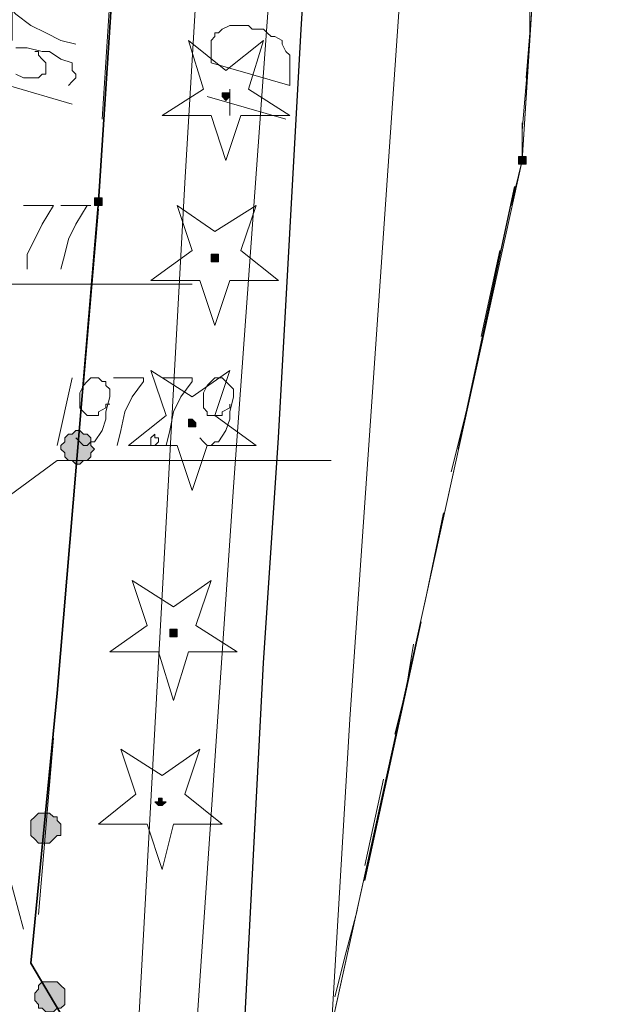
# Model space of a CAD drawing. Header units: metres. Extents: x 7431553 to 7432401, y 5544342 to 5544539.
# Tile 29 of 180: x 7432092.52 to 7432099.23, y 5544420.24 to 5544431.35. Entities that reach past the tile are written whole.
import ezdxf

# ---------------------------------------------------------------- set-up
doc = ezdxf.new("R2010")
doc.units = ezdxf.units.M
doc.header["$MEASUREMENT"] = 0
doc.layers.add('BG-PR90-PB-PZT-PZT01_2026_04_14$0$MAPA DCP', color=7, linetype='Continuous', lineweight=0)
doc.layers.add('PRIMETECH_XREF', color=7, linetype='Continuous', lineweight=5)
doc.layers.add('BG-PR90-PB-PZT-PZT01_2026_04_14$0$Z_szraf drogi', color=251, linetype='Continuous')

# ---------------------------------------------------------------- blocks, each defined once
blk = doc.blocks.new('BG-PR90-PB-PZT-PZT01_2026_04_14$0$Naddrwiną2025_v2klauzulap')
at = {"layer": 'BG-PR90-PB-PZT-PZT01_2026_04_14$0$MAPA DCP', "linetype": 'Continuous', "lineweight": 0, "transparency": 33554559}
for points in [[(7431732.618, 5544512.404), (7431732.618, 5544512.404), (7431732.618, 5544512.447), (7431732.576, 5544512.447), (7431732.576, 5544512.447), (7431732.576, 5544512.447), (7431732.576, 5544512.447), (7431732.533, 5544512.447), (7431732.533, 5544512.447), (7431732.533, 5544512.404), (7431732.533, 5544512.404), (7431732.533, 5544512.404), (7431732.533, 5544512.362), (7431732.533, 5544512.362), (7431732.576, 5544512.362), (7431732.576, 5544512.362), (7431732.576, 5544512.362), (7431732.576, 5544512.362), (7431732.618, 5544512.362)], [(7431733.041, 5544507.578), (7431733.041, 5544507.578), (7431733.084, 5544507.578), (7431733.084, 5544507.578), (7431733.084, 5544507.578), (7431733.084, 5544507.621), (7431733.084, 5544507.621), (7431733.084, 5544507.621), (7431733.084, 5544507.621), (7431733.084, 5544507.663), (7431733.084, 5544507.663), (7431733.041, 5544507.663), (7431733.041, 5544507.663), (7431733.041, 5544507.663), (7431733.041, 5544507.663), (7431732.999, 5544507.663), (7431732.999, 5544507.621), (7431732.999, 5544507.621), (7431732.999, 5544507.621), (7431732.999, 5544507.621), (7431732.999, 5544507.578), (7431732.999, 5544507.578)], [(7431735.624, 5544507.409), (7431735.624, 5544507.367), (7431735.666, 5544507.324), (7431735.666, 5544507.282), (7431735.708, 5544507.24), (7431735.751, 5544507.24), (7431735.793, 5544507.197), (7431735.835, 5544507.197), (7431735.878, 5544507.24), (7431735.92, 5544507.24), (7431735.962, 5544507.282), (7431735.962, 5544507.324), (7431736.005, 5544507.367), (7431736.005, 5544507.409), (7431735.962, 5544507.451), (7431735.962, 5544507.494), (7431735.92, 5544507.536), (7431735.878, 5544507.536), (7431735.835, 5544507.578), (7431735.793, 5544507.536), (7431735.751, 5544507.536), (7431735.708, 5544507.536), (7431735.666, 5544507.494), (7431735.666, 5544507.451), (7431735.666, 5544507.451)], [(7431741.847, 5544506.986), (7431741.889, 5544506.943), (7431741.931, 5544506.943), (7431741.974, 5544506.901), (7431742.016, 5544506.901), (7431742.058, 5544506.901), (7431742.101, 5544506.943), (7431742.143, 5544506.943), (7431742.143, 5544506.986), (7431742.185, 5544507.028), (7431742.185, 5544507.07), (7431742.185, 5544507.113), (7431742.143, 5544507.155), (7431742.143, 5544507.197), (7431742.101, 5544507.24), (7431742.058, 5544507.24), (7431742.016, 5544507.24), (7431741.974, 5544507.24), (7431741.931, 5544507.24), (7431741.889, 5544507.197), (7431741.847, 5544507.155), (7431741.847, 5544507.113), (7431741.847, 5544507.07), (7431741.847, 5544507.028), (7431741.847, 5544507.028)], [(7431739.942, 5544507.028), (7431739.942, 5544506.943), (7431739.984, 5544506.901), (7431740.026, 5544506.859), (7431740.069, 5544506.859), (7431740.111, 5544506.859), (7431740.153, 5544506.859), (7431740.196, 5544506.859), (7431740.238, 5544506.901), (7431740.238, 5544506.901), (7431740.28, 5544506.943), (7431740.28, 5544506.986), (7431740.28, 5544507.028), (7431740.28, 5544507.07), (7431740.238, 5544507.113), (7431740.196, 5544507.155), (7431740.196, 5544507.197), (7431740.111, 5544507.197), (7431740.069, 5544507.197), (7431740.026, 5544507.155), (7431739.984, 5544507.155), (7431739.984, 5544507.113), (7431739.942, 5544507.07), (7431739.942, 5544507.07)]]:
    blk.add_hatch(color=256, dxfattribs=at).paths.add_polyline_path(points)
at = {"layer": 'BG-PR90-PB-PZT-PZT01_2026_04_14$0$MAPA DCP', "linetype": 'Continuous', "lineweight": 0, "true_color": 0x009a00, "transparency": 33554559}
for points in [[(7431731.898, 5544509.06), (7431731.898, 5544509.06), (7431731.856, 5544509.102), (7431731.856, 5544509.102), (7431731.856, 5544509.102), (7431731.856, 5544509.102), (7431731.814, 5544509.102), (7431731.814, 5544509.102), (7431731.814, 5544509.102), (7431731.814, 5544509.06), (7431731.814, 5544509.06), (7431731.814, 5544509.06), (7431731.814, 5544509.018), (7431731.814, 5544509.018), (7431731.814, 5544509.018), (7431731.856, 5544509.018), (7431731.856, 5544509.018), (7431731.856, 5544509.018), (7431731.856, 5544509.018)], [(7431733.719, 5544508.933), (7431733.719, 5544508.933), (7431733.719, 5544508.975), (7431733.676, 5544508.975), (7431733.676, 5544508.975), (7431733.676, 5544508.975), (7431733.634, 5544508.975), (7431733.634, 5544508.975), (7431733.634, 5544508.933), (7431733.634, 5544508.933), (7431733.634, 5544508.933), (7431733.634, 5544508.933), (7431733.634, 5544508.891), (7431733.676, 5544508.891), (7431733.676, 5544508.891), (7431733.676, 5544508.891), (7431733.719, 5544508.891)], [(7431735.581, 5544508.679), (7431735.581, 5544508.679), (7431735.581, 5544508.679), (7431735.581, 5544508.721), (7431735.539, 5544508.721), (7431735.539, 5544508.721), (7431735.539, 5544508.721), (7431735.497, 5544508.679), (7431735.497, 5544508.679), (7431735.497, 5544508.679), (7431735.497, 5544508.637), (7431735.497, 5544508.637), (7431735.539, 5544508.637), (7431735.539, 5544508.637), (7431735.539, 5544508.637), (7431735.581, 5544508.637), (7431735.581, 5544508.637), (7431735.581, 5544508.637), (7431735.581, 5544508.637), (7431735.581, 5544508.637)], [(7431737.952, 5544508.467), (7431737.952, 5544508.467), (7431737.952, 5544508.467), (7431737.952, 5544508.51), (7431737.91, 5544508.51), (7431737.91, 5544508.51), (7431737.91, 5544508.51), (7431737.867, 5544508.51), (7431737.867, 5544508.467), (7431737.867, 5544508.467), (7431737.867, 5544508.467), (7431737.867, 5544508.425), (7431737.867, 5544508.425), (7431737.867, 5544508.425), (7431737.91, 5544508.425), (7431737.91, 5544508.425), (7431737.91, 5544508.425), (7431737.952, 5544508.425), (7431737.952, 5544508.425), (7431737.952, 5544508.425), (7431737.952, 5544508.425)], [(7431739.857, 5544508.34), (7431739.857, 5544508.34), (7431739.857, 5544508.34), (7431739.857, 5544508.34), (7431739.815, 5544508.383), (7431739.815, 5544508.383), (7431739.815, 5544508.383), (7431739.815, 5544508.34), (7431739.772, 5544508.34), (7431739.772, 5544508.34), (7431739.772, 5544508.34), (7431739.772, 5544508.298), (7431739.772, 5544508.298), (7431739.815, 5544508.298), (7431739.815, 5544508.256), (7431739.815, 5544508.256), (7431739.815, 5544508.256), (7431739.857, 5544508.298), (7431739.857, 5544508.298), (7431739.857, 5544508.298), (7431739.857, 5544508.298)]]:
    blk.add_hatch(color=94, dxfattribs=at).paths.add_polyline_path(points)
at = {"layer": 'BG-PR90-PB-PZT-PZT01_2026_04_14$0$MAPA DCP', "linetype": 'Continuous', "lineweight": 18, "transparency": 33554687}
for points in [[(7431770.083, 5544504.869), (7431766.188, 5544504.996), (7431732.576, 5544512.404), (7431709.8, 5544513.844), (7431713.187, 5544561.426), (7431714.161, 5544575.396), (7431721.188, 5544574.846), (7431726.818, 5544654.094), (7431726.988, 5544656.761), (7431734.057, 5544656.295), (7431734.65, 5544665.312), (7431734.904, 5544669.292), (7431748.747, 5544668.276), (7431734.904, 5544669.292), (7431735.454, 5544677.504)], [(7431770.083, 5544474.643), (7431683.046, 5544480.527), (7431684.527, 5544515.452), (7431709.8, 5544513.844), (7431732.576, 5544512.404), (7431766.188, 5544504.996), (7431770.083, 5544504.869)], [(7431730.12, 5544507.79), (7431732.11, 5544507.663)], [(7431733.126, 5544507.621), (7431735.116, 5544507.451)], [(7431736.089, 5544507.367), (7431738.079, 5544507.197)], [(7431739.095, 5544507.113), (7431741.085, 5544506.943)], [(7431741.254, 5544506.774), (7431740.619, 5544506.605), (7431739.73, 5544505.589)]]:
    blk.add_lwpolyline(points, dxfattribs=at)
at = {"layer": 'BG-PR90-PB-PZT-PZT01_2026_04_14$0$MAPA DCP', "linetype": 'Continuous', "lineweight": 35, "transparency": 33554687}
blk.add_lwpolyline([(7431720.511, 5544560.283), (7431719.537, 5544549.319), (7431718.267, 5544529.888), (7431717.759, 5544519.178), (7431717.293, 5544514.225), (7431716.785, 5544508.679), (7431733.041, 5544507.621), (7431738.587, 5544507.155), (7431741.635, 5544506.859), (7431742.355, 5544507.282)], dxfattribs=at)
at = {"layer": 'BG-PR90-PB-PZT-PZT01_2026_04_14$0$MAPA DCP', "color": 1, "linetype": 'Continuous', "lineweight": 18, "transparency": 33554687}
blk.add_lwpolyline([(7431718.098, 5544545.636), (7431716.616, 5544516.087), (7431718.352, 5544515.706), (7431718.14, 5544511.896), (7431738.883, 5544510.457), (7431769.448, 5544508.637), (7431770.083, 5544508.594)], dxfattribs=at)
at = {"layer": 'BG-PR90-PB-PZT-PZT01_2026_04_14$0$MAPA DCP', "linetype": 'Continuous', "lineweight": 25, "transparency": 33554687}
for points in [[(7431742.99, 5544507.24), (7431743.159, 5544509.229), (7431738.248, 5544509.483), (7431735.708, 5544509.653), (7431731.094, 5544509.907), (7431727.115, 5544510.161), (7431722.712, 5544510.415), (7431719.198, 5544510.626), (7431719.918, 5544519.305), (7431720.299, 5544523.961), (7431727.919, 5544523.538), (7431735.37, 5544523.03), (7431743.54, 5544522.48), (7431743.709, 5544524.808), (7431742.482, 5544526.374), (7431741.296, 5544527.433), (7431739.603, 5544528.533), (7431738.418, 5544529.126), (7431736.343, 5544529.719), (7431734.015, 5544530.777), (7431733.549, 5544531.708)], [(7431735.835, 5544511.685), (7431732.872, 5544512.32)], [(7431740.704, 5544510.626), (7431737.783, 5544511.261)]]:
    blk.add_lwpolyline(points, dxfattribs=at)
at = {"layer": 'BG-PR90-PB-PZT-PZT01_2026_04_14$0$MAPA DCP', "color": 30, "linetype": 'Continuous', "lineweight": 18, "true_color": 0xff6500, "transparency": 33554687}
for points in [[(7431764.072, 5544531.454), (7431762.505, 5544523.75), (7431761.235, 5544517.484), (7431758.695, 5544514.479), (7431753.7, 5544508.383), (7431753.277, 5544507.79), (7431752.896, 5544507.959), (7431744.979, 5544508.552), (7431736.259, 5544509.145), (7431726.903, 5544509.822), (7431724.871, 5544509.949), (7431724.448, 5544509.949), (7431721.908, 5544512.108), (7431721.315, 5544512.531), (7431720.765, 5544512.701), (7431719.749, 5544513.039), (7431718.182, 5544513.463), (7431717.759, 5544513.59), (7431716.912, 5544513.886), (7431716.616, 5544514.013), (7431715.473, 5544514.055), (7431710.181, 5544514.309), (7431708.107, 5544514.436), (7431701.799, 5544514.733)], [(7431732.11, 5544509.737), (7431731.856, 5544508.848)], [(7431732.068, 5544509.102), (7431731.771, 5544509.102)]]:
    blk.add_lwpolyline(points, dxfattribs=at)
at = {"layer": 'BG-PR90-PB-PZT-PZT01_2026_04_14$0$MAPA DCP', "color": 54, "linetype": 'Continuous', "lineweight": 18, "true_color": 0x9a9a00, "transparency": 33554687}
blk.add_lwpolyline([(7431635.378, 5544521.633), (7431636.733, 5544521.548), (7431639.993, 5544521.21), (7431662.345, 5544520.321), (7431670.473, 5544512.32), (7431732.83, 5544508.594), (7431751.372, 5544507.578), (7431751.456, 5544504.573), (7431767.712, 5544503.218), (7431770.083, 5544503.049)], dxfattribs=at)
at = {"layer": 'BG-PR90-PB-PZT-PZT01_2026_04_14$0$MAPA DCP', "color": 94, "linetype": 'Continuous', "lineweight": 18, "true_color": 0x009a00, "transparency": 33554687}
for points in [[(7431730.628, 5544512.489), (7431731.136, 5544512.489), (7431731.644, 5544512.447)], [(7431732.152, 5544512.404), (7431732.576, 5544512.404), (7431733.084, 5544512.277)], [(7431733.592, 5544512.15), (7431734.565, 5544511.939)], [(7431735.073, 5544511.854), (7431735.581, 5544511.727), (7431736.089, 5544511.6)], [(7431736.555, 5544511.515), (7431737.571, 5544511.304)], [(7431738.037, 5544511.177), (7431738.545, 5544511.092), (7431739.053, 5544510.965)], [(7431739.561, 5544510.838), (7431740.534, 5544510.626)], [(7431741.042, 5544510.542), (7431741.508, 5544510.415), (7431742.016, 5544510.288)]]:
    blk.add_lwpolyline(points, dxfattribs=at)
at = {"layer": 'BG-PR90-PB-PZT-PZT01_2026_04_14$0$MAPA DCP', "color": 4, "linetype": 'Continuous', "lineweight": 18, "transparency": 33554687}
for points in [[(7431731.221, 5544512.489), (7431732.237, 5544512.404)], [(7431732.576, 5544512.404), (7431733.084, 5544512.277)], [(7431733.592, 5544512.15), (7431734.565, 5544511.939)], [(7431735.073, 5544511.854), (7431735.581, 5544511.727), (7431736.089, 5544511.6)], [(7431736.555, 5544511.515), (7431737.571, 5544511.304)], [(7431738.037, 5544511.177), (7431738.545, 5544511.092), (7431739.053, 5544510.965)], [(7431739.561, 5544510.838), (7431740.534, 5544510.626)], [(7431741.042, 5544510.542), (7431741.508, 5544510.415), (7431742.016, 5544510.288)]]:
    blk.add_lwpolyline(points, dxfattribs=at)
at = {"layer": 'BG-PR90-PB-PZT-PZT01_2026_04_14$0$MAPA DCP', "linetype": 'Continuous', "lineweight": 0, "transparency": 33554687}
for points in [[(7431732.618, 5544512.404), (7431732.618, 5544512.404), (7431732.618, 5544512.447), (7431732.576, 5544512.447), (7431732.576, 5544512.447), (7431732.576, 5544512.447), (7431732.576, 5544512.447), (7431732.533, 5544512.447), (7431732.533, 5544512.447), (7431732.533, 5544512.404), (7431732.533, 5544512.404), (7431732.533, 5544512.404), (7431732.533, 5544512.362), (7431732.533, 5544512.362), (7431732.576, 5544512.362), (7431732.576, 5544512.362), (7431732.576, 5544512.362), (7431732.576, 5544512.362), (7431732.618, 5544512.362)], [(7431733.041, 5544507.578), (7431733.041, 5544507.578), (7431733.084, 5544507.578), (7431733.084, 5544507.578), (7431733.084, 5544507.578), (7431733.084, 5544507.621), (7431733.084, 5544507.621), (7431733.084, 5544507.621), (7431733.084, 5544507.621), (7431733.084, 5544507.663), (7431733.084, 5544507.663), (7431733.041, 5544507.663), (7431733.041, 5544507.663), (7431733.041, 5544507.663), (7431733.041, 5544507.663), (7431732.999, 5544507.663), (7431732.999, 5544507.621), (7431732.999, 5544507.621), (7431732.999, 5544507.621), (7431732.999, 5544507.621), (7431732.999, 5544507.578), (7431732.999, 5544507.578), (7431733.041, 5544507.578)], [(7431735.624, 5544507.409), (7431735.624, 5544507.367), (7431735.666, 5544507.324), (7431735.666, 5544507.282), (7431735.708, 5544507.24), (7431735.751, 5544507.24), (7431735.793, 5544507.197), (7431735.835, 5544507.197), (7431735.878, 5544507.24), (7431735.92, 5544507.24), (7431735.962, 5544507.282), (7431735.962, 5544507.324), (7431736.005, 5544507.367), (7431736.005, 5544507.409), (7431735.962, 5544507.451), (7431735.962, 5544507.494), (7431735.92, 5544507.536), (7431735.878, 5544507.536), (7431735.835, 5544507.578), (7431735.793, 5544507.536), (7431735.751, 5544507.536), (7431735.708, 5544507.536), (7431735.666, 5544507.494), (7431735.666, 5544507.451)], [(7431741.847, 5544506.986), (7431741.889, 5544506.943), (7431741.931, 5544506.943), (7431741.974, 5544506.901), (7431742.016, 5544506.901), (7431742.058, 5544506.901), (7431742.101, 5544506.943), (7431742.143, 5544506.943), (7431742.143, 5544506.986), (7431742.185, 5544507.028), (7431742.185, 5544507.07), (7431742.185, 5544507.113), (7431742.143, 5544507.155), (7431742.143, 5544507.197), (7431742.101, 5544507.24), (7431742.058, 5544507.24), (7431742.016, 5544507.24), (7431741.974, 5544507.24), (7431741.931, 5544507.24), (7431741.889, 5544507.197), (7431741.847, 5544507.155), (7431741.847, 5544507.113), (7431741.847, 5544507.07), (7431741.847, 5544507.028)], [(7431739.942, 5544507.028), (7431739.942, 5544506.943), (7431739.984, 5544506.901), (7431740.026, 5544506.859), (7431740.069, 5544506.859), (7431740.111, 5544506.859), (7431740.153, 5544506.859), (7431740.196, 5544506.859), (7431740.238, 5544506.901), (7431740.238, 5544506.901), (7431740.28, 5544506.943), (7431740.28, 5544506.986), (7431740.28, 5544507.028), (7431740.28, 5544507.07), (7431740.238, 5544507.113), (7431740.196, 5544507.155), (7431740.196, 5544507.197), (7431740.111, 5544507.197), (7431740.069, 5544507.197), (7431740.026, 5544507.155), (7431739.984, 5544507.155), (7431739.984, 5544507.113), (7431739.942, 5544507.07)]]:
    blk.add_lwpolyline(points, close=True, dxfattribs=at)
at = {"layer": 'BG-PR90-PB-PZT-PZT01_2026_04_14$0$MAPA DCP', "color": 5, "linetype": 'Continuous', "lineweight": 18, "transparency": 33554687}
for points in [[(7431736.894, 5544505.885), (7431735.962, 5544507.155), (7431735.962, 5544510.245)], [(7431736.724, 5544505.419), (7431733.973, 5544505.589), (7431733.973, 5544508.679)]]:
    blk.add_lwpolyline(points, dxfattribs=at)
at = {"layer": 'BG-PR90-PB-PZT-PZT01_2026_04_14$0$MAPA DCP', "color": 30, "linetype": 'Continuous', "lineweight": 18, "true_color": 0xff6500, "transparency": 33554687}
blk.add_lwpolyline([(7431731.475, 5544508.891), (7431731.221, 5544508.891), (7431731.179, 5544508.933), (7431731.136, 5544508.933), (7431731.136, 5544508.975), (7431731.094, 5544509.018), (7431731.052, 5544509.102), (7431731.052, 5544509.272), (7431731.052, 5544509.314), (7431731.094, 5544509.356), (7431731.094, 5544509.399), (7431731.094, 5544509.441), (7431731.094, 5544509.483), (7431731.136, 5544509.526), (7431731.179, 5544509.568), (7431731.179, 5544509.61), (7431731.221, 5544509.695), (7431731.263, 5544509.695), (7431731.348, 5544509.737), (7431731.39, 5544509.78), (7431731.433, 5544509.78), (7431731.517, 5544509.78), (7431731.729, 5544509.78)], close=True, dxfattribs=at)
at = {"layer": 'BG-PR90-PB-PZT-PZT01_2026_04_14$0$MAPA DCP', "color": 94, "linetype": 'Continuous', "lineweight": 18, "true_color": 0x009a00, "transparency": 33554687}
for points in [[(7431731.771, 5544509.314), (7431732.068, 5544509.78), (7431732.068, 5544509.229), (7431732.576, 5544509.06), (7431732.068, 5544508.891), (7431732.068, 5544508.34), (7431731.771, 5544508.806), (7431731.221, 5544508.637), (7431731.56, 5544509.06), (7431731.221, 5544509.483)], [(7431733.592, 5544509.229), (7431733.93, 5544509.653), (7431733.93, 5544509.102), (7431734.438, 5544508.933), (7431733.93, 5544508.764), (7431733.93, 5544508.213), (7431733.592, 5544508.679), (7431733.084, 5544508.51), (7431733.38, 5544508.933), (7431733.084, 5544509.399)], [(7431735.454, 5544508.933), (7431735.793, 5544509.399), (7431735.793, 5544508.848), (7431736.301, 5544508.679), (7431735.793, 5544508.51), (7431735.793, 5544507.959), (7431735.454, 5544508.383), (7431734.946, 5544508.213), (7431735.243, 5544508.679), (7431734.946, 5544509.102)], [(7431737.825, 5544508.721), (7431738.121, 5544509.187), (7431738.121, 5544508.637), (7431738.672, 5544508.467), (7431738.121, 5544508.298), (7431738.121, 5544507.748), (7431737.825, 5544508.171), (7431737.317, 5544508.002), (7431737.613, 5544508.467), (7431737.317, 5544508.891)], [(7431739.73, 5544508.594), (7431740.069, 5544509.018), (7431740.069, 5544508.467), (7431740.577, 5544508.34), (7431740.069, 5544508.171), (7431740.069, 5544507.621), (7431739.73, 5544508.044), (7431739.222, 5544507.875), (7431739.518, 5544508.34), (7431739.222, 5544508.764)]]:
    blk.add_lwpolyline(points, close=True, dxfattribs=at)
at = {"layer": 'BG-PR90-PB-PZT-PZT01_2026_04_14$0$MAPA DCP', "color": 5, "linetype": 'Continuous', "lineweight": 9, "transparency": 33554687}
for points in [[(7431735.708, 5544508.764), (7431735.751, 5544508.806), (7431735.793, 5544508.848), (7431735.793, 5544508.891), (7431735.751, 5544508.933), (7431735.751, 5544508.975), (7431735.624, 5544509.06), (7431735.497, 5544509.102), (7431735.412, 5544509.102), (7431735.243, 5544509.145), (7431735.158, 5544509.145), (7431735.116, 5544509.102), (7431735.073, 5544509.06), (7431735.031, 5544509.018), (7431735.031, 5544508.975), (7431735.031, 5544508.933), (7431735.073, 5544508.891), (7431735.116, 5544508.848), (7431735.2, 5544508.806), (7431735.243, 5544508.806), (7431735.327, 5544508.806), (7431735.37, 5544508.806), (7431735.412, 5544508.848), (7431735.454, 5544508.848), (7431735.454, 5544508.933), (7431735.454, 5544508.975), (7431735.454, 5544509.018), (7431735.412, 5544509.018), (7431735.37, 5544509.102), (7431735.327, 5544509.102)], [(7431735.031, 5544508.34), (7431735.031, 5544508.679), (7431735.073, 5544508.679), (7431735.243, 5544508.552), (7431735.412, 5544508.467), (7431735.624, 5544508.425), (7431735.793, 5544508.383)], [(7431735.031, 5544507.79), (7431735.031, 5544508.129), (7431735.073, 5544508.129), (7431735.243, 5544508.002), (7431735.412, 5544507.917), (7431735.624, 5544507.875), (7431735.793, 5544507.832)], [(7431735.708, 5544507.367), (7431735.751, 5544507.409), (7431735.793, 5544507.451), (7431735.793, 5544507.494), (7431735.751, 5544507.536), (7431735.751, 5544507.578), (7431735.624, 5544507.663), (7431735.497, 5544507.705), (7431735.412, 5544507.705), (7431735.243, 5544507.748), (7431735.158, 5544507.748), (7431735.116, 5544507.705), (7431735.073, 5544507.705), (7431735.073, 5544507.663), (7431735.031, 5544507.621), (7431735.031, 5544507.578), (7431735.031, 5544507.536), (7431735.073, 5544507.494), (7431735.116, 5544507.451), (7431735.2, 5544507.409), (7431735.243, 5544507.409), (7431735.327, 5544507.409), (7431735.37, 5544507.409), (7431735.412, 5544507.451), (7431735.454, 5544507.494), (7431735.454, 5544507.536), (7431735.454, 5544507.578), (7431735.454, 5544507.621), (7431735.412, 5544507.621), (7431735.37, 5544507.705), (7431735.327, 5544507.705), (7431735.327, 5544507.748)], [(7431733.084, 5544507.197), (7431733.084, 5544507.536), (7431733.084, 5544507.494), (7431733.295, 5544507.367), (7431733.465, 5544507.282), (7431733.634, 5544507.24), (7431733.803, 5544507.197)], [(7431735.031, 5544507.324), (7431735.793, 5544507.155)], [(7431733.084, 5544506.774), (7431733.084, 5544507.113), (7431733.295, 5544506.986), (7431733.465, 5544506.901), (7431733.634, 5544506.816), (7431733.803, 5544506.816)]]:
    blk.add_lwpolyline(points, dxfattribs=at)
at = {"layer": 'BG-PR90-PB-PZT-PZT01_2026_04_14$0$MAPA DCP', "color": 94, "linetype": 'Continuous', "lineweight": 0, "true_color": 0x009a00, "transparency": 33554687}
for points in [[(7431731.898, 5544509.06), (7431731.898, 5544509.06), (7431731.856, 5544509.102), (7431731.856, 5544509.102), (7431731.856, 5544509.102), (7431731.856, 5544509.102), (7431731.814, 5544509.102), (7431731.814, 5544509.102), (7431731.814, 5544509.102), (7431731.814, 5544509.06), (7431731.814, 5544509.06), (7431731.814, 5544509.06), (7431731.814, 5544509.018), (7431731.814, 5544509.018), (7431731.814, 5544509.018), (7431731.856, 5544509.018), (7431731.856, 5544509.018), (7431731.856, 5544509.018), (7431731.856, 5544509.018)], [(7431733.719, 5544508.933), (7431733.719, 5544508.933), (7431733.719, 5544508.975), (7431733.676, 5544508.975), (7431733.676, 5544508.975), (7431733.676, 5544508.975), (7431733.634, 5544508.975), (7431733.634, 5544508.975), (7431733.634, 5544508.933), (7431733.634, 5544508.933), (7431733.634, 5544508.933), (7431733.634, 5544508.933), (7431733.634, 5544508.891), (7431733.676, 5544508.891), (7431733.676, 5544508.891), (7431733.676, 5544508.891), (7431733.719, 5544508.891), (7431733.719, 5544508.933)], [(7431735.581, 5544508.679), (7431735.581, 5544508.679), (7431735.581, 5544508.679), (7431735.581, 5544508.721), (7431735.539, 5544508.721), (7431735.539, 5544508.721), (7431735.539, 5544508.721), (7431735.497, 5544508.679), (7431735.497, 5544508.679), (7431735.497, 5544508.679), (7431735.497, 5544508.637), (7431735.497, 5544508.637), (7431735.539, 5544508.637), (7431735.539, 5544508.637), (7431735.539, 5544508.637), (7431735.581, 5544508.637), (7431735.581, 5544508.637), (7431735.581, 5544508.637), (7431735.581, 5544508.637)], [(7431737.952, 5544508.467), (7431737.952, 5544508.467), (7431737.952, 5544508.467), (7431737.952, 5544508.51), (7431737.91, 5544508.51), (7431737.91, 5544508.51), (7431737.91, 5544508.51), (7431737.867, 5544508.51), (7431737.867, 5544508.467), (7431737.867, 5544508.467), (7431737.867, 5544508.467), (7431737.867, 5544508.425), (7431737.867, 5544508.425), (7431737.867, 5544508.425), (7431737.91, 5544508.425), (7431737.91, 5544508.425), (7431737.91, 5544508.425), (7431737.952, 5544508.425), (7431737.952, 5544508.425), (7431737.952, 5544508.425)], [(7431739.857, 5544508.34), (7431739.857, 5544508.34), (7431739.857, 5544508.34), (7431739.857, 5544508.34), (7431739.815, 5544508.383), (7431739.815, 5544508.383), (7431739.815, 5544508.383), (7431739.815, 5544508.34), (7431739.772, 5544508.34), (7431739.772, 5544508.34), (7431739.772, 5544508.34), (7431739.772, 5544508.298), (7431739.772, 5544508.298), (7431739.815, 5544508.298), (7431739.815, 5544508.256), (7431739.815, 5544508.256), (7431739.815, 5544508.256), (7431739.857, 5544508.298), (7431739.857, 5544508.298), (7431739.857, 5544508.298)]]:
    blk.add_lwpolyline(points, close=True, dxfattribs=at)
at = {"layer": 'BG-PR90-PB-PZT-PZT01_2026_04_14$0$MAPA DCP', "color": 5, "linetype": 'Continuous', "lineweight": 9, "transparency": 33554687}
blk.add_lwpolyline([(7431735.666, 5544508.256), (7431735.708, 5544508.256), (7431735.708, 5544508.298), (7431735.751, 5544508.298), (7431735.793, 5544508.256), (7431735.793, 5544508.213), (7431735.751, 5544508.213), (7431735.708, 5544508.213)], close=True, dxfattribs=at)
at = {"layer": 'BG-PR90-PB-PZT-PZT01_2026_04_14$0$MAPA DCP', "linetype": 'Continuous', "lineweight": 9, "transparency": 33554687}
for points in [[(7431731.221, 5544506.647), (7431730.882, 5544506.647), (7431730.925, 5544506.689), (7431731.052, 5544506.859), (7431731.136, 5544507.028), (7431731.221, 5544507.197), (7431731.263, 5544507.367)], [(7431731.729, 5544507.282), (7431731.687, 5544507.324), (7431731.644, 5544507.367), (7431731.602, 5544507.367), (7431731.56, 5544507.324), (7431731.517, 5544507.324), (7431731.475, 5544507.324), (7431731.433, 5544507.197), (7431731.348, 5544507.07), (7431731.348, 5544506.986), (7431731.306, 5544506.816), (7431731.306, 5544506.732), (7431731.306, 5544506.689)], [(7431731.602, 5544506.689), (7431731.644, 5544506.774), (7431731.644, 5544506.816), (7431731.644, 5544506.859), (7431731.644, 5544506.943), (7431731.602, 5544506.986), (7431731.602, 5544507.028), (7431731.56, 5544507.028), (7431731.517, 5544507.028), (7431731.475, 5544507.028), (7431731.433, 5544506.986), (7431731.39, 5544506.943), (7431731.348, 5544506.943), (7431731.348, 5544506.901)], [(7431731.729, 5544506.605), (7431731.941, 5544507.324)]]:
    blk.add_lwpolyline(points, dxfattribs=at)
blk = doc.blocks.new('BG-PR90-PB-PZT-PZT01_2026_04_14')
at = {"layer": 'BG-PR90-PB-PZT-PZT01_2026_04_14$0$Z_szraf drogi', "true_color": 0xb2b2b2}
h = blk.add_hatch(dxfattribs=at)
h.set_pattern_fill('ANSI31', color=253, scale=0.1, angle=90)
h.set_pattern_definition([(135, (7432092.63, 5544410.70457), (-0.2245064, -0.2245064), [])])
edge = h.paths.add_edge_path()
edge.add_line((7432092.63, 5544413.08), (7432093.037, 5544419.327))
edge.add_line((7432093.037, 5544419.327), (7432095.863, 5544419.143))
edge.add_line((7432095.863, 5544419.143), (7432108.94, 5544418.17))
edge.add_line((7432108.94, 5544418.17), (7432143.304, 5544415.72))
edge.add_ellipse((7432143.731, 5544421.705), major_axis=(6, 0), ratio=1, start_angle=265.9216, end_angle=355.9216)
edge.add_line((7432149.716, 5544421.278), (7432151.181, 5544441.83))
edge.add_line((7432151.181, 5544441.83), (7432149.21, 5544449.013))
edge.add_line((7432149.21, 5544449.008), (7432159.162, 5544448.304))
edge.add_line((7432159.162, 5544448.304), (7432156.162, 5544441.39))
edge.add_line((7432156.162, 5544441.39), (7432154.703, 5544420.922))
edge.add_ellipse((7432143.731, 5544421.705), major_axis=(-11, 0), ratio=1, start_angle=445.9216, end_angle=535.9216, ccw=False)
edge.add_line((7432142.948, 5544410.732), (7432134.502, 5544411.335))
edge.add_line((7432134.502, 5544411.335), (7432134.51, 5544411.42))
edge.add_line((7432134.51, 5544411.42), (7432127.85, 5544412.19))
edge.add_line((7432127.85, 5544412.19), (7432127.81, 5544411.96))
edge.add_line((7432127.81, 5544411.96), (7432111.81, 5544413.98))
edge.add_line((7432111.81, 5544413.98), (7432111.78, 5544414.12))
edge.add_line((7432111.78, 5544414.12), (7432106.06, 5544414.83))
edge.add_line((7432106.06, 5544414.83), (7432105.84, 5544411.51))
edge.add_line((7432105.84, 5544411.51), (7432096.07, 5544413.06))
edge.add_line((7432096.07, 5544413.06), (7432092.63, 5544413.08))
at = {"layer": 'BG-PR90-PB-PZT-PZT01_2026_04_14$0$MAPA DCP', "rotation": 270}
blk.add_blockref('BG-PR90-PB-PZT-PZT01_2026_04_14$0$Naddrwiną2025_v2klauzulap', (1887585.788, 12976162.34), dxfattribs=at)

msp = doc.modelspace()

# ---------------------------------------------------------------- block references
at = {"layer": 'PRIMETECH_XREF', "linetype": 'Continuous', "lineweight": 0, "rotation": 360}
msp.add_blockref('BG-PR90-PB-PZT-PZT01_2026_04_14', (0, 0), dxfattribs=at)

doc.saveas('drawing.dxf')
